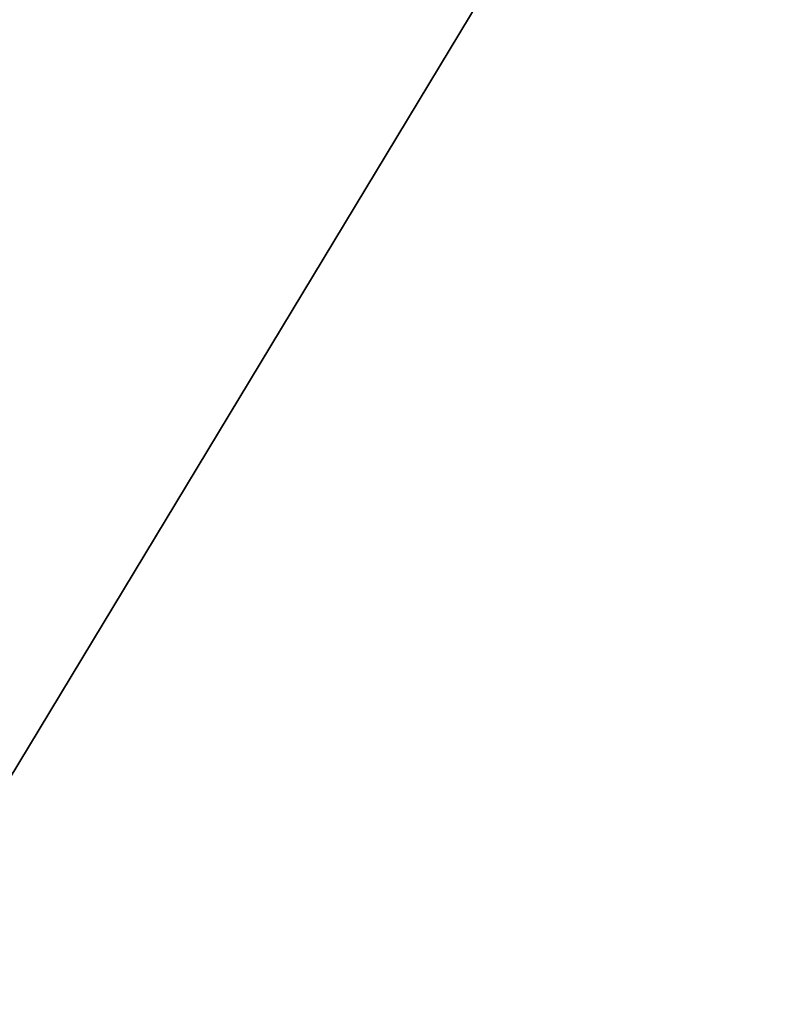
# Model space of a CAD drawing. Extents: x 5 to 504, y 5 to 504.
# Tile 175 of 256: x 244.10774 to 244.11507, y 237.31793 to 237.32757. Entities that reach past the tile are written whole.
import ezdxf

# ---------------------------------------------------------------- set-up
doc = ezdxf.new("R2010")
doc.units = 0
doc.layers.get('0').update_dxf_attribs({"color": 13, "linetype": 'CONTINUOUS'})

# ---------------------------------------------------------------- blocks, each defined once
blk = doc.blocks.new('GROUP_11')
for p, q in [((22.901927, 57.791728, 82.8), (25.769411, 53.046891, 81)), ((25.769411, 53.046891, 81), (22.901927, 57.791728, 77.1)), ((22.901927, 57.791728, 82.8), (28.234495, 48.967907, 83)), ((22.901927, 57.791728, 87.2), (28.234495, 48.967907, 87)), ((22.901927, 57.791728, 77.1), (28.234495, 48.967907, 77)), ((22.901927, 57.791728, 74.9), (28.234495, 48.967907, 75)), ((24.30639, 55.467758, 95.5), (24.096712, 55.814713, 94))]:
    blk.add_line(p, q)
mesh = blk.add_polyface()
corners = [(24.096712, 55.814713, 94), (28.978333, 60.452275, 87.2), (22.901927, 57.791728, 87.2), (29.620717, 58.233392, 94)]
mesh.append_faces([[corners[k] for k in face] for face in [(0, 1, 2), (1, 0, 3)]], dxfattribs={"vtx0": -1})
mesh = blk.add_polyface()
corners = [(19.679265, 51.767866, 95.5), (24.096712, 55.814713, 94), (19.386933, 52.04873, 94), (24.30639, 55.467758, 95.5)]
mesh.append_faces([[corners[k] for k in face] for face in [(0, 1, 2), (1, 0, 3)]], dxfattribs={"vtx0": -1})
blk = doc.blocks.new('GROUP_30')
at = {"extrusion": (0, -9.4369e-16, -1), "xscale": 0.3399999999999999, "yscale": 0.3399999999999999, "zscale": 0.4000000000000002, "rotation": 180}
blk.add_blockref('GROUP_11', (-86.3320704, 110.8087796, -38.8), dxfattribs=at)
blk = doc.blocks.new('GROUP_2')
at = {"xscale": 2.5, "yscale": 2.5, "zscale": 2.5}
blk.add_blockref('GROUP_30', (3.2549588, 3.0089372, 100.3529826), dxfattribs=at)

msp = doc.modelspace()

# ---------------------------------------------------------------- block references
msp.add_blockref('GROUP_2', (4.5389602, 4.7295475))

doc.saveas('drawing.dxf')
